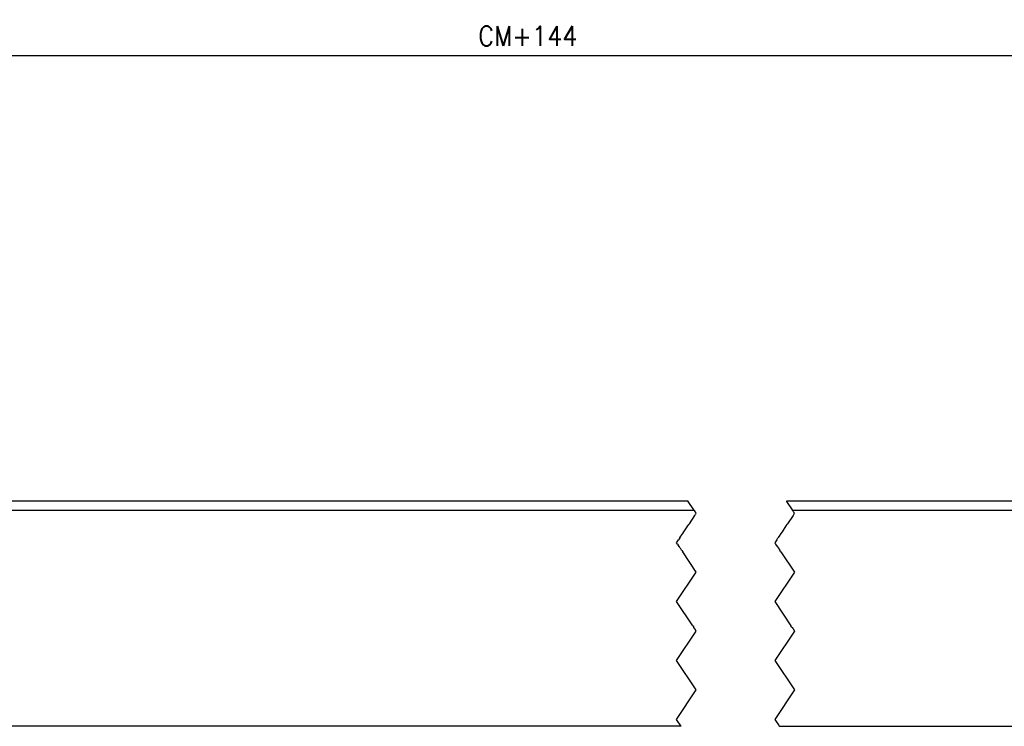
# Model space of a CAD drawing. Header units: millimetres. Extents: x -235 to 2519, y -109 to 485.
# Tile 10 of 41: x 37 to 137, y 291 to 363. Entities that reach past the tile are written whole.
import ezdxf

# ---------------------------------------------------------------- set-up
doc = ezdxf.new("R2010")
doc.units = ezdxf.units.MM
doc.linetypes.add('DOT_CENTER', pattern=[14, 12, -1, 0, -1])
doc.layers.add('1', color=7, linetype='Continuous')
doc.styles.add('CONVERTER_11', font='txt.shx', dxfattribs={"width": 0.9})
doc.dimstyles.new('ME10_DIM_18', dxfattribs={"dimtxt": 2, "dimasz": 2, "dimexe": 1, "dimexo": 1, "dimgap": 1, "dimtad": 1, "dimdsep": 46, "dimtxsty": 'CONVERTER_11', "dimsah": 1, "dimcen": 0.09, "dimclrd": 2, "dimclre": 2, "dimclrt": 2, "dimadec": 0, "dimazin": 0, "dimtfac": 1, "dimtdec": 4, "dimtix": 1, "dimtmove": 0, "dimatfit": 3, "dimfxl": 1, "dimtolj": 1, "dimtzin": 0, "dimarcsym": 0})

# ---------------------------------------------------------------- blocks, each defined once
blk = doc.blocks.new('SCALE_BODY_1340__77', base_point=(-50.27, 290.79))
at = {"color": 7, "linetype": 'Continuous'}
for p, q in [((104.8, 313.73), (25.73, 313.73)), ((176.48, 313.73), (114.8, 313.73)), ((105.43, 312.79), (-47.27, 312.79)), ((178.3, 312.79), (115.43, 312.79)), ((104.09, 290.79), (-50.27, 290.79)), ((114.09, 290.79), (229.73, 290.79))]:
    blk.add_line(p, q, dxfattribs=at)
at = {"color": 2, "linetype": 'DOT_CENTER'}
for p, q in [((104.81, 313.72), (104.8, 313.73)), ((105.38, 312.86), (104.81, 313.72)), ((114.8, 313.73), (114.81, 313.72)), ((114.81, 313.72), (115.38, 312.86)), ((104.92, 311.44), (105.48, 312.29)), ((105.41, 312.82), (105.38, 312.86)), ((105.43, 312.79), (105.41, 312.82)), ((105.46, 312.74), (105.43, 312.79)), ((105.49, 312.7), (105.46, 312.74)), ((105.48, 312.29), (105.56, 312.41)), ((105.53, 312.64), (105.49, 312.7)), ((105.56, 312.59), (105.53, 312.64)), ((105.62, 312.5), (105.56, 312.59)), ((105.58, 312.44), (105.56, 312.41)), ((105.58, 312.44), (105.62, 312.5)), ((115.48, 312.29), (114.92, 311.44)), ((115.38, 312.86), (115.41, 312.82)), ((115.41, 312.82), (115.43, 312.79)), ((115.43, 312.79), (115.46, 312.74)), ((115.46, 312.74), (115.49, 312.7)), ((115.56, 312.41), (115.48, 312.29)), ((115.49, 312.7), (115.53, 312.64)), ((115.53, 312.64), (115.56, 312.59)), ((115.56, 312.59), (115.62, 312.5)), ((115.58, 312.44), (115.56, 312.41)), ((115.62, 312.5), (115.58, 312.44)), ((104.36, 310.61), (104.76, 311.21)), ((104.76, 311.21), (104.86, 311.35)), ((104.86, 311.35), (104.92, 311.44)), ((114.76, 311.21), (114.36, 310.61)), ((114.86, 311.35), (114.76, 311.21)), ((114.92, 311.44), (114.86, 311.35)), ((103.95, 309.99), (104.06, 310.16)), ((104.06, 310.16), (104.25, 310.44)), ((104.25, 310.44), (104.36, 310.61)), ((114.06, 310.16), (113.95, 309.99)), ((114.25, 310.44), (114.06, 310.16)), ((114.36, 310.61), (114.25, 310.44)), ((103.62, 309.5), (103.82, 309.79)), ((103.71, 309.37), (103.62, 309.5)), ((103.71, 309.37), (103.77, 309.27)), ((103.9, 309.08), (103.77, 309.27)), ((103.95, 309.99), (103.82, 309.79)), ((103.99, 308.94), (103.9, 309.08)), ((113.82, 309.79), (113.62, 309.5)), ((113.62, 309.5), (113.71, 309.37)), ((113.71, 309.37), (113.77, 309.27)), ((113.77, 309.27), (113.9, 309.08)), ((113.82, 309.79), (113.95, 309.99)), ((113.9, 309.08), (113.99, 308.94)), ((104.02, 308.9), (103.99, 308.94)), ((104.04, 308.88), (104.02, 308.9)), ((104.13, 308.74), (104.04, 308.88)), ((104.15, 308.7), (104.13, 308.74)), ((104.15, 308.7), (104.25, 308.56)), ((105.62, 306.5), (104.25, 308.56)), ((113.99, 308.94), (114.02, 308.9)), ((114.02, 308.9), (114.04, 308.88)), ((114.04, 308.88), (114.13, 308.74)), ((114.13, 308.74), (114.15, 308.7)), ((114.25, 308.56), (114.15, 308.7)), ((114.25, 308.56), (115.62, 306.5)), ((103.62, 303.5), (105.62, 306.5)), ((115.62, 306.5), (113.62, 303.5)), ((105.27, 301.03), (103.62, 303.5)), ((113.62, 303.5), (115.27, 301.03)), ((105.27, 301.03), (105.36, 300.89)), ((115.36, 300.89), (115.27, 301.03)), ((103.62, 297.5), (105.62, 300.5)), ((105.39, 300.85), (105.36, 300.89)), ((105.48, 300.71), (105.39, 300.85)), ((105.62, 300.5), (105.48, 300.71)), ((115.62, 300.5), (113.62, 297.5)), ((115.36, 300.89), (115.39, 300.85)), ((115.39, 300.85), (115.48, 300.71)), ((115.48, 300.71), (115.62, 300.5)), ((105.62, 294.5), (103.62, 297.5)), ((113.62, 297.5), (115.62, 294.5)), ((103.62, 291.5), (105.62, 294.5)), ((115.62, 294.5), (113.62, 291.5)), ((103.76, 291.29), (103.62, 291.5)), ((103.99, 290.94), (103.76, 291.29)), ((113.62, 291.5), (113.76, 291.29)), ((113.76, 291.29), (113.99, 290.94)), ((104.03, 290.89), (103.99, 290.94)), ((104.05, 290.85), (104.03, 290.89)), ((104.09, 290.79), (104.05, 290.85)), ((114.03, 290.89), (113.99, 290.94)), ((114.03, 290.89), (114.05, 290.85)), ((114.05, 290.85), (114.09, 290.79))]:
    blk.add_line(p, q, dxfattribs=at)
blk = doc.blocks.new('SCALE_PB_1340__78', base_point=(-72.27, 290.29))
blk.add_blockref('SCALE_BODY_1340__77', (-50.27, 290.79))
blk = doc.blocks.new('PB_1340__84', base_point=(-72.27, 290.29))
blk.add_blockref('SCALE_PB_1340__78', (-72.27, 290.29))
blk = doc.blocks.new('*D128')
at = {"layer": '1', "color": 2, "linetype": 'Continuous'}
for p, q in [((-72.27, 298.56), (-72.27, 360.16)), ((251.73, 298.56), (251.73, 360.16)), ((-72.27, 359.16), (251.73, 359.16))]:
    blk.add_line(p, q, dxfattribs=at)
at = {"layer": '1', "color": 2}
for points in [[(-70.27, 359.42), (-70.27, 358.89), (-72.27, 359.16)], [(249.73, 358.89), (249.73, 359.42), (251.73, 359.16)]]:
    blk.add_solid(points, dxfattribs=at)
at = {"layer": '1', "color": 2, "insert": (83.4, 360.16), "char_height": 2, "attachment_point": 7, "rotation": 0.0001, "line_spacing_factor": 0.60024, "style": 'CONVERTER_11'}
blk.add_mtext('CM+144', dxfattribs=at)
blk = doc.blocks.new('Inferior1', base_point=(83, 320))
blk.add_blockref('PB_1340__84', (-72.269, 290.294))
at = {"layer": '1'}
dim = blk.add_linear_dim(base=(-72.269, 359.157), p1=(251.731, 297.558), p2=(-72.269, 297.558), text='CM+144', dimstyle='ME10_DIM_18', dxfattribs=at)
dim.commit()
dim.dimension.update_dxf_attribs({"geometry": '*D128', "text_midpoint": (88.205, 361.157), "text_rotation": 0.00014})

msp = doc.modelspace()

# ---------------------------------------------------------------- block references
msp.add_blockref('Inferior1', (83, 320))

doc.saveas('drawing.dxf')
